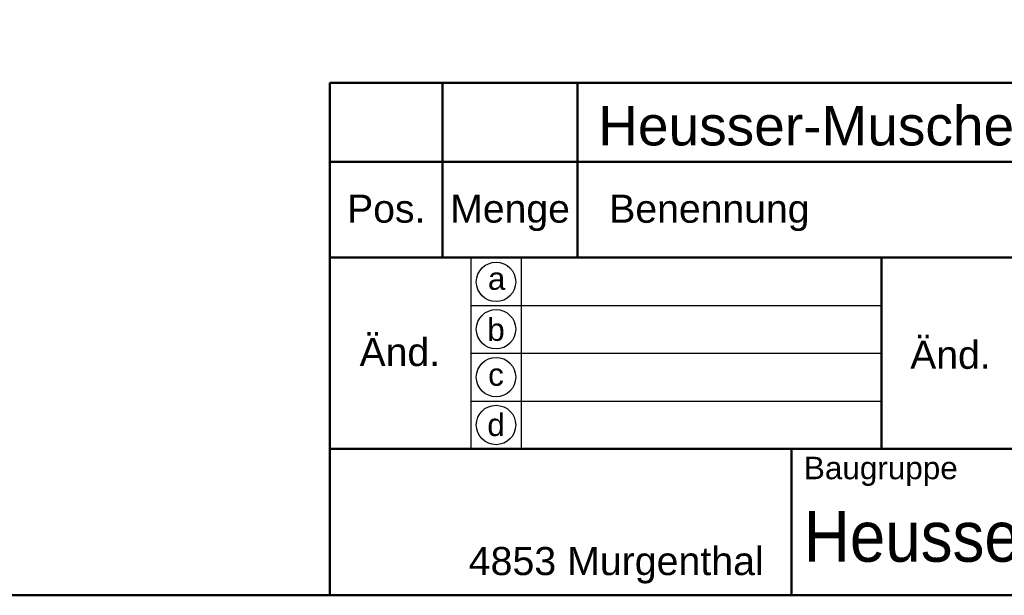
# Model space of a CAD drawing. Header units: millimetres. Extents: x 20 to 833, y 20 to 574.
# Tile 7 of 14: x 385 to 560, y 20 to 122. Entities that reach past the tile are written whole.
import ezdxf
from ezdxf.enums import TextEntityAlignment as Align

# ---------------------------------------------------------------- set-up
doc = ezdxf.new("R2010")
doc.units = ezdxf.units.MM
doc.header["$LTSCALE"] = 2
for name, color, linetype, lineweight in [('Skizziergeometrie(DIN)', 7, 'Continuous', 50), ('Skizzierlinie(DIN)', 7, 'Continuous', 25), ('Symbole(DIN)', 7, 'Continuous', 25)]:
    doc.layers.add(name, color=color, linetype=linetype, lineweight=lineweight)
doc.styles.add('Aktuell-DIN', font='arial.ttf')
doc.styles.add('Textstil10', font='arial.ttf')
doc.styles.add('Textstil41', font='arial.ttf', dxfattribs={"width": 0.8})
doc.styles.add('Textstil83', font='arial.ttf', dxfattribs={"width": 0.8})

# ---------------------------------------------------------------- blocks, each defined once
blk = doc.blocks.new('Ränder Standardrahmen')
at = {"layer": 'Skizziergeometrie(DIN)', "flags": 128}
blk.add_lwpolyline([(10, 10), (10, 287), (410, 287), (410, 10), (10, 10)], dxfattribs=at)
blk = doc.blocks.new('Schriftfelder Heusser')
at = {"layer": 'Skizziergeometrie(DIN)'}
for p, q in [((101, 229.917), (101, 236.917)), ((101, 236.917), (291, 236.917)), ((111, 229.917), (111, 236.917)), ((123, 229.917), (123, 236.917)), ((101, 191.417), (101, 229.917)), ((101, 229.917), (291, 229.917)), ((111, 229.917), (111, 221.417)), ((123, 229.917), (123, 221.417)), ((101, 221.417), (291, 221.417)), ((150, 221.417), (150, 204.417)), ((101, 204.417), (291, 204.417)), ((142, 204.417), (142, 191.417)), ((291, 191.417), (101, 191.417))]:
    blk.add_line(p, q, dxfattribs=at)
at = {"layer": 'Skizzierlinie(DIN)'}
for p, q in [((113.5, 221.417), (113.5, 204.417)), ((118, 221.417), (118, 204.417)), ((113.5, 217.167), (150, 217.167)), ((113.5, 212.917), (150, 212.917)), ((113.5, 208.667), (150, 208.667))]:
    blk.add_line(p, q, dxfattribs=at)
for centre in [(115.75, 219.25), (115.75, 215.042), (115.75, 210.792), (115.75, 206.542)]:
    blk.add_circle(centre, 1.75, dxfattribs=at)
at = {"layer": 'Symbole(DIN)', "color": 179, "true_color": 0x262659, "style": 'Aktuell-DIN'}
for s, insert, char_height, attachment_point in [('Pos.', (106, 227), 2.4892, 2), ('Menge', (117, 227), 2.4892, 2), ('Benennung', (125.812, 225.376), 2.4892, 4), ('\\fArial|b0|i0;a', (115.807, 219.533), 2, 5), ('\\fArial|b0|i0;b', (115.75, 215), 2, 5), ('\\fArial|b0|i0;c', (115.75, 211.009), 2, 5), ('\\fArial|b0|i0;d', (115.755, 206.548), 2, 5), ('\\fArial|b0|i0;\\H2.0000;Baugruppe', (143.103, 203.726), 2, 1), ('\\fArial|b0|i0;\\H2.5000;4853 Murgenthal', (113.326, 192.456), 2.5, 7)]:
    blk.add_mtext(s, dxfattribs=dict(at, insert=insert, char_height=char_height, attachment_point=attachment_point))
at = {"layer": 'Symbole(DIN)', "color": 179, "true_color": 0x262659, "char_height": 2.4892, "width": 12.3494, "attachment_point": 5, "style": 'Aktuell-DIN'}
for insert in [(107.206, 213.004), (156.124, 212.759)]:
    blk.add_mtext('Änd.', dxfattribs=dict(at, insert=insert))
at = {"layer": 'Symbole(DIN)', "color": 7, "insert": (143.103, 196.617), "char_height": 4.5, "width": 90.17997, "attachment_point": 4, "style": 'Aktuell-DIN'}
blk.add_mtext('\\fArial|b0|i0;\\W0.90;\\H4.5000;Heusser-Muschel Serie 9', dxfattribs=at)
at = {"layer": 'Symbole(DIN)', "color": 179, "true_color": 0x262659}
for tag, height, style, p in [('AUTOR', 2.489, 'Aktuell-DIN', (240.035, 219.263)), ('KONTROLLDATUM', 2, 'Textstil10', (217.417, 215.038)), ('KONTROLLIERT_VON', 2, 'Textstil10', (239.981, 215.054))]:
    blk.add_attdef(tag, text='', height=height, dxfattribs=dict(at, style=style)).set_placement(p, align=Align.MIDDLE_LEFT)
at = {"layer": 'Symbole(DIN)', "color": 179, "true_color": 0x262659, "style": 'Textstil10'}
blk.add_attdef('ERSTELLUNGSDATUM_001', (217.23, 218.291), '', height=2, dxfattribs=at)
at = {"layer": 'Symbole(DIN)', "color": 7, "style": 'Textstil83', "width": 0.8}
blk.add_attdef('Anfänglicher_Ansichtsmaßstab_001', (281.568, 213.345), '', height=2.3, dxfattribs=at)
at = {"layer": 'Symbole(DIN)', "color": 179, "true_color": 0x262659, "style": 'Textstil10'}
blk.add_attdef('PROJEKT', text='', height=2, dxfattribs=at).set_placement((217.773, 209.719), align=Align.BOTTOM_LEFT)
at = {"layer": 'Symbole(DIN)', "color": 7, "style": 'Textstil41', "width": 0.8}
blk.add_attdef('STATUS', text='', height=5, dxfattribs=at).set_placement((284.526, 195.865), align=Align.MIDDLE_CENTER)

msp = doc.modelspace()

# ---------------------------------------------------------------- block references
at = {"xscale": 2, "yscale": 2, "zscale": 2}
for name, p in [('Ränder Standardrahmen', (0, 0)), ('Schriftfelder Heusser', (238, -362.833))]:
    msp.add_blockref(name, p, dxfattribs=at)

# ---------------------------------------------------------------- texts
at = {"layer": 'Symbole(DIN)', "color": 7, "insert": (487.659, 106.906), "char_height": 7, "width": 145.65549, "attachment_point": 1, "style": 'Aktuell-DIN'}
msp.add_mtext('{\\fArial|b0|i0;\\H7.0000;Heusser-Muschel S9.13.D3.294R}', dxfattribs=at)

doc.saveas('drawing.dxf')
